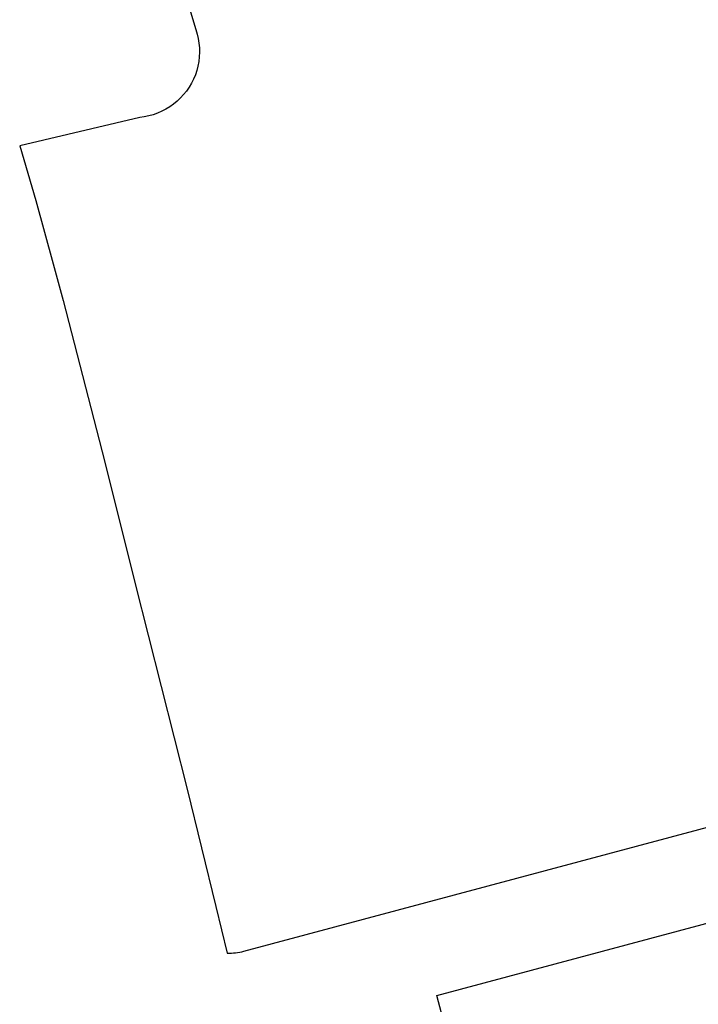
# Model space of a CAD drawing. Extents: x 102676 to 106538, y 417474 to 420545.
# Tile 93 of 112: x 104868 to 105029, y 418560 to 418794. Entities that reach past the tile are written whole.
import ezdxf

# ---------------------------------------------------------------- set-up
doc = ezdxf.new("R2010")
doc.units = 0
doc.layers.add('N-PV-KG-GRENS_UITGIFTE', color=12, linetype='Continuous', lineweight=25)

# ---------------------------------------------------------------- blocks, each defined once
blk = doc.blocks.new('Uitgifte Stedenbouw')
at = {"layer": 'N-PV-KG-GRENS_UITGIFTE', "transparency": 33554687, "flags": 128}
blk.add_lwpolyline([(102907.75, 418800), (102910.17, 418791.7), (102910.5, 418790.66), (102910.75, 418789.59), (102910.93, 418788.51), (102911.04, 418787.42), (102911.06, 418786.33), (102911.01, 418785.24), (102910.89, 418784.15), (102910.69, 418783.07), (102910.41, 418782.01), (102910.07, 418780.97), (102909.65, 418779.97), (102909.16, 418778.99), (102908.6, 418778.04), (102907.98, 418777.14), (102907.3, 418776.29), (102906.56, 418775.48), (102905.76, 418774.73), (102904.92, 418774.03), (102904.03, 418773.4), (102903.09, 418772.82), (102902.12, 418772.32), (102901.12, 418771.88), (102900.09, 418771.52), (102899.03, 418771.23), (102897.96, 418771.01), (102896.87, 418770.87), (102868.4, 418764.15), (102872.19, 418751.15), (102876.32, 418736.1), (102878.69, 418727.43), (102888.59, 418689.01), (102895.8, 418660.17), (102908.11, 418611.44), (102914.95, 418583.55), (102917.66, 418572.53, 0.078718), (102921.55, 418572.94), (103180.7, 418642.31)], format="xyb", dxfattribs=at)
blk.add_lwpolyline([(102975.36, 418532.25), (102967.33, 418562.42), (103177.53, 418618.68)], dxfattribs=at)

msp = doc.modelspace()

# ---------------------------------------------------------------- block references
at = {"layer": 'N-PV-KG-GRENS_UITGIFTE'}
msp.add_blockref('Uitgifte Stedenbouw', (2000, 0), dxfattribs=at)

doc.saveas('drawing.dxf')
